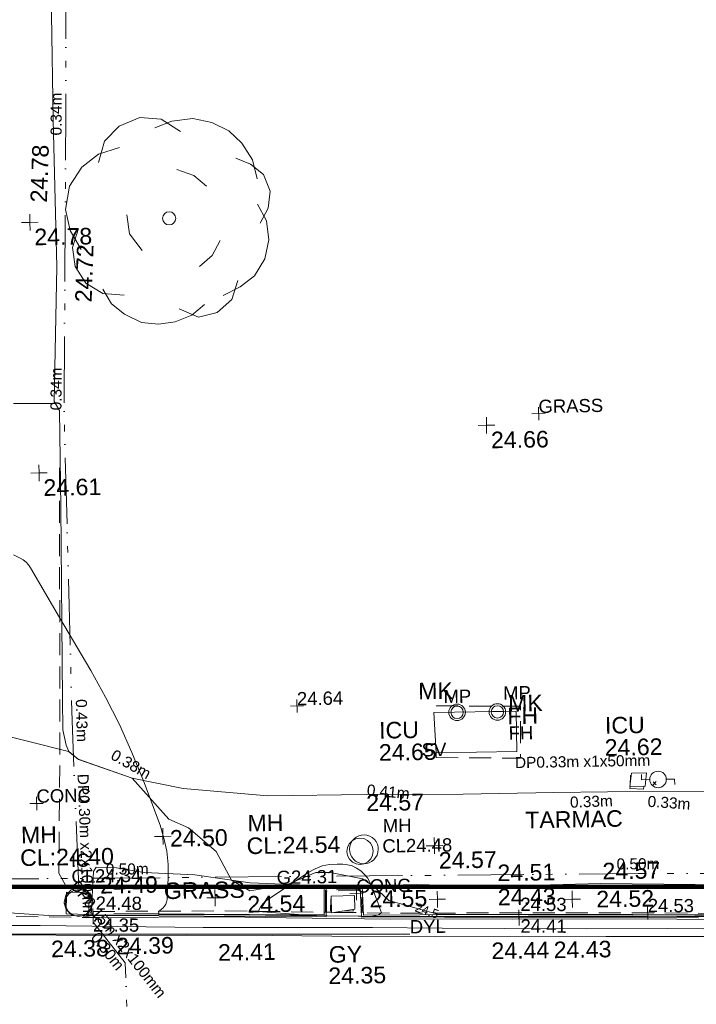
# Model space of a CAD drawing. Header units: millimetres. Extents: x -287732 to 520720, y -88450 to 287754.
# Tile 77 of 256: x -97887 to -82544, y -33664 to -11344. Entities that reach past the tile are written whole.
import ezdxf

# ---------------------------------------------------------------- set-up
doc = ezdxf.new("R2010")
doc.units = ezdxf.units.MM
for name, pattern in [('IMPORT-DASHED _2_', [750, 500, -250]), ('IMPORT-UG_EIR_QLB2 _2_', [2750, 1500, -300, 0, -300, 150, -300, 0, -200]), ('IMPORT-UG_ELEC_LV_QLB2 _2_', [2700, 1500, -300, 0, -250, 150, -300, 0, -200]), ('IMPORT-UG_ELEC_STREET LIGHTING_QLB2 _2_', [2700, 1500, -300, 0, -250, 150, -300, 0, -200])]:
    doc.linetypes.add(name, pattern=pattern)
for name, color, linetype, lineweight, true_color in [('00_TOPO_CONCRETE', 9, 'Continuous', 9, 0x808080), ('00_TOPO_FIREHYDRANT', 5, 'Continuous', 9, 0x0000ff), ('00_TOPO_FOOTPATH', 7, 'Continuous', 9, 0xa50000), ('00_TOPO_FURN_LAMP_POST', 7, 'Continuous', 9, 0x666666), ('00_TOPO_FURN_MARKER_POST', 7, 'Continuous', 9, 0x666666), ('00_TOPO_KERB_BOTTOM', 1, 'Continuous', 9, 0xff0000), ('00_TOPO_KERB_TOP', 7, 'Continuous', 9, 0xa500a5), ('00_TOPO_LEVEL_SPOT', 7, 'Continuous', 9, 0x666666), ('00_TOPO_ROAD_MARKING_YELLOW_CONTINUOUS', 40, 'Continuous', 9, 0xffbf00), ('00_TOPO_SERV_GULLY', 7, 'Continuous', 9, 0x5252a5), ('00_TOPO_SERV_IC', 5, 'Continuous', 9, 0x0000ff), ('00_TOPO_SERV_MH', 7, 'Continuous', 9, 0x666666), ('00_TOPO_TREE', 7, 'Continuous', 9, 0x666666), ('01_DTM_CONTOUR_MNR', 7, 'Continuous', 9, 0xa5a552), ('01_DTM_CONTOUR_MNR_LABELS', 7, 'Continuous', 9, 0xa5a552), ('12333-PUM-2D-U-0001-C01 - Rev2_REVIT IMPORT_dwg', 7, 'Continuous', 9, 0x767676), ('A_RHA_Line', 7, 'Continuous', 9, 0x00a600), ('CONTOURS_MINOR', 7, 'Continuous', 9, 0x00a5a5), ('FIRE_HYDRANT_TXT', 5, 'Continuous', 9, 0x0000ff), ('GULLY', 7, 'Continuous', 9, 0x7fbfff), ('GULLY_LVL', 7, 'Continuous', 9, 0x7fbfff), ('INSPECTION_COVER', 7, 'Continuous', 9, 0xa50000), ('INSPECTION_COVER_LVL', 7, 'Continuous', 9, 0xa50000), ('INSPECTION_COVER_TXT', 7, 'Continuous', 9, 0xa50000), ('KERB_BOTTOM', 7, 'Continuous', 9, 0x0000a5), ('KERB_BOTTOM_LVL', 7, 'Continuous', 9, 0x0000a5), ('KERB_TOP', 2, 'Continuous', 9, 0xffff00), ('KERB_TOP_LVL', 2, 'Continuous', 9, 0xffff00), ('MANHOLES', 7, 'Continuous', 9, 0xa50000), ('MANHOLES_LVL', 7, 'Continuous', 9, 0xa50000), ('MANHOLES_TXT', 7, 'Continuous', 9, 0xa50000), ('MARKINGS_DOUBLE_YELLOW', 7, 'Continuous', 9, 0xc0c0c0), ('MARKINGS_DOUBLE_YELLOW_TXT', 7, 'Continuous', 9, 0xc0c0c0), ('PUM-EIRCOMM-MH', 6, 'Continuous', 9, 0xff00ff), ('PUM-EIRCOMM-NOTES', 6, 'Continuous', 9, 0xff00ff), ('PUM-EIRCOMM-QLB2', 6, 'IMPORT-UG_EIR_QLB2 _2_', 9, 0xff00ff), ('PUM-ELECTRIC-LV-QLB2', 1, 'IMPORT-UG_ELEC_LV_QLB2 _2_', 9, 0xff0000), ('PUM-ELECTRIC-MH', 1, 'Continuous', 9, 0xff0000), ('SLUICEVALVE_TXT', 5, 'Continuous', 9, 0x0000ff), ('SPOT_HEIGHTS_LVL', 7, 'Continuous', 9, 0x00a500)]:
    doc.layers.add(name, color=color, linetype=linetype, lineweight=lineweight, true_color=true_color)
for name, color, linetype, lineweight in [('00_TOPO_ROAD_EDGE', 7, 'Continuous', 9), ('00_TOPO_SURFACE', 7, 'Continuous', 9), ('00_TOPO_SURVEY_TEXT', 7, 'Continuous', 9), ('CHANGE_OF_SURFACE', 7, 'IMPORT-DASHED _2_', 9), ('CHANGE_OF_SURFACE_LVL', 7, 'Continuous', 9), ('GEN-TEXT', 7, 'Continuous', 9), ('MARKER_POSTS', 7, 'Continuous', 9), ('MARKER_POSTS_TXT', 7, 'Continuous', 9), ('Text', 7, 'Continuous', 9), ('TEXT_TXT', 7, 'Continuous', 9)]:
    doc.layers.add(name, color=color, linetype=linetype, lineweight=lineweight)
doc.styles.add('Arial_1', font='arial.ttf', dxfattribs={"height": 250})
doc.styles.add('Arial_3', font='arial.ttf', dxfattribs={"height": 300})
doc.styles.add('Swis721 Lt BT_1', font='swissl.ttf', dxfattribs={"height": 200})
doc.styles.add('Swis721 Lt BT_2', font='swissl.ttf', dxfattribs={"height": 375})

# ---------------------------------------------------------------- blocks, each defined once
blk = doc.blocks.new('12333-PUM-2D-U-0001-C01 - Rev2_REVIT IMPORT_dwg_CONIFEROUS_TREE-2077112-Site Location Plan Proposed')
at = {"layer": '00_TOPO_TREE', "color": 254, "true_color": 0xcccccc, "flags": 128}
for points in [[(533805621, 725542519), (533805765, 725542998), (533806100, 725543333), (533806579, 725543524), (533807058, 725543477), (533807489, 725543189)], [(533806914, 725543285), (533807297, 725543429), (533807776, 725543477), (533808207, 725543381), (533808590, 725543189), (533808877, 725542902), (533809116, 725542519), (533809212, 725542088)], [(533805191, 725540556), (533804951, 725540987), (533804855, 725541466), (533804951, 725541992), (533805238, 725542423), (533805621, 725542711), (533806100, 725542854)], [(533808733, 725542567), (533809068, 725542423), (533809356, 725542184), (533809499, 725541801), (533809451, 725541418), (533809260, 725541083)], [(533807393, 725542328), (533807776, 725542184), (533808063, 725541944)], [(533809212, 725541514), (533809404, 725541131), (533809451, 725540700), (533809356, 725540269), (533809116, 725539886), (533808781, 725539646), (533808398, 725539455)], [(533806579, 725540508), (533806292, 725540891), (533806244, 725541322)], [(533806148, 725539503), (533805669, 725539551), (533805286, 725539790), (533805047, 725540173), (533804999, 725540604), (533805143, 725541035)], [(533808350, 725540700), (533808159, 725540365), (533807872, 725540125)], [(533807967, 725539263), (533807680, 725539024), (533807297, 725538880), (533806914, 725538833), (533806531, 725538880), (533806148, 725539072), (533805861, 725539311), (533805669, 725539646)], [(533808733, 725539790), (533808590, 725539359), (533808255, 725539072), (533807824, 725538976), (533807393, 725539168)]]:
    blk.add_lwpolyline(points, dxfattribs=at)
at = {"layer": '00_TOPO_TREE', "color": 254, "true_color": 0xcccccc}
blk.add_circle((533807201, 725541226), 148, dxfattribs=at)
blk = doc.blocks.new('12333-PUM-2D-U-0001-C01 - Rev2_REVIT IMPORT_dwg_MSL_MarkerPost_SYM-2077183-Site Location Plan Proposed')
at = {"layer": '00_TOPO_FURN_MARKER_POST', "color": 254, "true_color": 0xcccccc}
for radius in [500, 375]:
    blk.add_circle((0, 0), radius, dxfattribs=at)
blk = doc.blocks.new('12333-PUM-2D-U-0001-C01 - Rev2_REVIT IMPORT_dwg_MSL_Lamp_Post_SYM-2077199-Site Location Plan Proposed')
at = {"layer": '00_TOPO_FURN_LAMP_POST', "color": 254, "true_color": 0xcccccc, "flags": 128}
for points in [[(-500, 0), (-1000, 0), (-1000, 317)], [(500, 0), (1000, 0), (1000, -317)]]:
    blk.add_lwpolyline(points, dxfattribs=at)
at = {"layer": '00_TOPO_FURN_LAMP_POST', "color": 254, "true_color": 0xcccccc}
blk.add_circle((0, 0), 500, dxfattribs=at)
blk = doc.blocks.new('12333-PUM-2D-U-0001-C01 - Rev2_REVIT IMPORT_dwg_MM-2077200-Site Location Plan Proposed')
at = {"layer": '00_TOPO_LEVEL_SPOT', "color": 254, "true_color": 0xcccccc, "flags": 128}
for points in [[(0, -500), (0, 0), (-500, 0)], [(500, 0), (0, 0), (0, 500)]]:
    blk.add_lwpolyline(points, dxfattribs=at)
blk = doc.blocks.new('12333-PUM-2D-U-0001-C01 - Rev2_REVIT IMPORT_dwg_MGS62954_T2_Galway_ITM_3d_Rev1-2077680-Site Location Plan Proposed')
at = {"layer": '00_TOPO_CONCRETE', "color": 254, "true_color": 0xcccccc}
for p, q in [((533813004, 725529918), (533814871, 725529918)), ((533813004, 725529918), (533813042, 725529004)), ((533814871, 725529918), (533814871, 725529004)), ((533813042, 725529004), (533814871, 725529004))]:
    blk.add_line(p, q, dxfattribs=at)
at = {"layer": '00_TOPO_FOOTPATH', "color": 254, "true_color": 0xcccccc, "flags": 128}
for points in [[(533804590, 725530369), (533804628, 725534726), (533804635, 725536916), (533804518, 725537117), (533804633, 725540171), (533804608, 725543506), (533804616, 725545894), (533804684, 725551602), (533804698, 725553939), (533804771, 725558168), (533804759, 725561186), (533804908, 725566197), (533804981, 725568960), (533805117, 725573444)], [(533840115, 725527692), (533837580, 725527683), (533834194, 725527801), (533830466, 725527859), (533827365, 725527912), (533824919, 725527938), (533822356, 725527958), (533819218, 725528019), (533816914, 725528054), (533815696, 725528060), (533813636, 725528060), (533811437, 725528092), (533809208, 725528101), (533807291, 725528297), (533806138, 725528555), (533804925, 725529001), (533804715, 725529179), (533804656, 725529325), (533804587, 725529674), (533804590, 725530369)], [(533838727, 725525556), (533834713, 725525604), (533832424, 725525633), (533830294, 725525707), (533828056, 725525751), (533825579, 725525783), (533823459, 725525799), (533820975, 725525868), (533818859, 725525918), (533816726, 725525983), (533815005, 725525966), (533813670, 725525983), (533812556, 725526030), (533811314, 725526020)], [(533805160, 725525455), (533805225, 725526453), (533805291, 725526546), (533805752, 725526530), (533806375, 725526411), (533807523, 725526338), (533808774, 725526132), (533810453, 725526034)]]:
    blk.add_lwpolyline(points, dxfattribs=at)
at = {"layer": '00_TOPO_KERB_BOTTOM', "color": 254, "true_color": 0xcccccc, "flags": 128}
blk.add_lwpolyline([(533805670, 725525449), (533808744, 725525372), (533810484, 725525332), (533810497, 725525987), (533811269, 725525975), (533811285, 725525311), (533813884, 725525283), (533817432, 725525226), (533822521, 725525125), (533826804, 725525050), (533829932, 725524976), (533833124, 725524927), (533835746, 725524865), (533837973, 725524832), (533841392, 725524769)], dxfattribs=at)
at = {"layer": '00_TOPO_KERB_TOP', "color": 254, "true_color": 0xcccccc, "flags": 128}
blk.add_lwpolyline([(533805671, 725525495), (533808745, 725525417), (533810440, 725525378), (533810453, 725526034), (533811314, 725526020), (533811330, 725525356), (533813885, 725525328), (533817434, 725525264), (533822522, 725525171), (533826805, 725525096), (533829933, 725525022), (533833125, 725524963), (533835747, 725524910), (533837974, 725524878), (533841393, 725524815)], dxfattribs=at)
at = {"layer": '00_TOPO_ROAD_EDGE', "color": 254, "true_color": 0xcccccc, "flags": 128}
blk.add_lwpolyline([(533803310, 725525552), (533804293, 725525466), (533805670, 725525449)], dxfattribs=at)
at = {"layer": '00_TOPO_ROAD_MARKING_YELLOW_CONTINUOUS', "color": 254, "true_color": 0xcccccc, "flags": 128}
for points in [[(533793460, 725526120), (533794030, 725525670), (533794460, 725525430), (533794830, 725525290), (533795170, 725525190), (533796680, 725525160), (533798150, 725525140), (533799950, 725525120), (533801430, 725525090), (533803230, 725525050), (533805470, 725525000), (533807300, 725524970), (533809250, 725524930), (533811280, 725524870), (533812950, 725524840), (533814920, 725524820), (533816820, 725524780), (533818740, 725524740), (533820640, 725524710)], [(533793660, 725526190), (533794450, 725525660), (533795020, 725525420), (533795480, 725525350), (533796210, 725525340), (533797240, 725525330), (533798690, 725525310), (533800580, 725525290), (533802330, 725525280), (533804000, 725525250), (533805760, 725525200), (533807690, 725525140), (533809490, 725525110), (533811530, 725525070), (533813110, 725525030), (533814520, 725525000), (533816380, 725524960), (533818210, 725524930), (533819870, 725524890)]]:
    blk.add_lwpolyline(points, dxfattribs=at)
at = {"layer": '00_TOPO_SERV_GULLY', "color": 254, "true_color": 0xcccccc}
for p, q in [((533810604, 725525422), (533810604, 725525803)), ((533811137, 725525803), (533810604, 725525803)), ((533811137, 725525498), (533811137, 725525803)), ((533810604, 725525422), (533811137, 725525498))]:
    blk.add_line(p, q, dxfattribs=at)
at = {"layer": '00_TOPO_SERV_IC', "color": 254, "true_color": 0xcccccc}
for p, q in [((533817424, 725528165), (533817462, 725528470)), ((533817805, 725528470), (533817462, 725528470)), ((533817767, 725528165), (533817805, 725528470)), ((533817424, 725528165), (533817767, 725528165))]:
    blk.add_line(p, q, dxfattribs=at)
at = {"layer": '00_TOPO_SERV_MH', "color": 254, "true_color": 0xcccccc}
for centre, major_axis, ratio in [((533811367, 725526849), (-296, 137), 0.999744), ((533804876, 725525746), (-261, 151), 0.997028)]:
    blk.add_ellipse(centre, major_axis=major_axis, ratio=ratio, dxfattribs=at)
at = {"layer": '00_TOPO_SURFACE', "color": 254, "true_color": 0xcccccc}
blk.add_line((533803598, 725537090), (533804544, 725537072), dxfattribs=at)
at = {"layer": '01_DTM_CONTOUR_MNR', "color": 254, "true_color": 0xcccccc, "flags": 128}
blk.add_lwpolyline([(533819593, 725525210), (533818843, 725525227), (533817568, 725525254), (533817430, 725525256), (533817354, 725525259), (533816351, 725525276), (533816149, 725525276), (533815296, 725525295), (533815063, 725525297), (533813880, 725525324), (533813030, 725525340), (533812765, 725525421), (533811915, 725525679), (533811560, 725526020), (533811320, 725526183), (533810596, 725526334), (533810264, 725526340), (533809610, 725526080), (533808765, 725525953), (533808350, 725526200), (533808017, 725526858), (533807395, 725527402), (533806957, 725527609), (533806140, 725528550), (533804930, 725529000), (533804710, 725529180), (533802969, 725529653)], dxfattribs=at)
blk.add_blockref('12333-PUM-2D-U-0001-C01 - Rev2_REVIT IMPORT_dwg_CONIFEROUS_TREE-2077112-Site Location Plan Proposed', (0, 0))
at = {"xscale": 0.375, "yscale": 0.375, "zscale": 0.375}
for name, p in [('12333-PUM-2D-U-0001-C01 - Rev2_REVIT IMPORT_dwg_MM-2077200-Site Location Plan Proposed', (533804042, 725541190)), ('12333-PUM-2D-U-0001-C01 - Rev2_REVIT IMPORT_dwg_MM-2077200-Site Location Plan Proposed', (533814314, 725536410)), ('12333-PUM-2D-U-0001-C01 - Rev2_REVIT IMPORT_dwg_MM-2077200-Site Location Plan Proposed', (533804149, 725535506)), ('12333-PUM-2D-U-0001-C01 - Rev2_REVIT IMPORT_dwg_MSL_MarkerPost_SYM-2077183-Site Location Plan Proposed', (533813533, 725529917)), ('12333-PUM-2D-U-0001-C01 - Rev2_REVIT IMPORT_dwg_MSL_MarkerPost_SYM-2077183-Site Location Plan Proposed', (533814447, 725529909)), ('12333-PUM-2D-U-0001-C01 - Rev2_REVIT IMPORT_dwg_MSL_Lamp_Post_SYM-2077199-Site Location Plan Proposed', (533818063, 725528315)), ('12333-PUM-2D-U-0001-C01 - Rev2_REVIT IMPORT_dwg_MM-2077200-Site Location Plan Proposed', (533806815, 725527221)), ('12333-PUM-2D-U-0001-C01 - Rev2_REVIT IMPORT_dwg_MM-2077200-Site Location Plan Proposed', (533812966, 725526902)), ('12333-PUM-2D-U-0001-C01 - Rev2_REVIT IMPORT_dwg_MM-2077200-Site Location Plan Proposed', (533807973, 725525808)), ('12333-PUM-2D-U-0001-C01 - Rev2_REVIT IMPORT_dwg_MM-2077200-Site Location Plan Proposed', (533813012, 725525686)), ('12333-PUM-2D-U-0001-C01 - Rev2_REVIT IMPORT_dwg_MM-2077200-Site Location Plan Proposed', (533816071, 725525634))]:
    blk.add_blockref(name, p, dxfattribs=at)
at = {"layer": '00_TOPO_FIREHYDRANT', "color": 251, "true_color": 0x666666, "insert": (533814670, 725530000), "char_height": 375, "width": 797.81, "attachment_point": 1, "line_spacing_factor": 1.005062, "style": 'Swis721 Lt BT_2'}
blk.add_mtext('FH', dxfattribs=at)
at = {"layer": '00_TOPO_FOOTPATH', "color": 251, "true_color": 0x666666, "char_height": 375, "width": 1495.9, "attachment_point": 1, "rotation": 87.0131, "line_spacing_factor": 1.005062, "style": 'Swis721 Lt BT_2'}
for s, insert in [('24.78', (533804060, 725541648)), ('24.72', (533805034, 725539368))]:
    blk.add_mtext(s, dxfattribs=dict(at, insert=insert))
at = {"layer": '00_TOPO_FOOTPATH', "color": 251, "true_color": 0x666666, "char_height": 375, "width": 1495.9, "attachment_point": 1, "line_spacing_factor": 1.005062, "style": 'Swis721 Lt BT_2'}
for s, insert in [('24.57', (533811437, 725528088)), ('24.57', (533816767, 725526447)), ('24.49', (533805371, 725526324))]:
    blk.add_mtext(s, dxfattribs=dict(at, insert=insert))
at = {"layer": '00_TOPO_FURN_MARKER_POST', "char_height": 375, "width": 907.04, "attachment_point": 1, "line_spacing_factor": 1.005062, "style": 'Swis721 Lt BT_2'}
for insert in [(533812660, 725530599), (533814694, 725530285)]:
    blk.add_mtext('MK', dxfattribs=dict(at, insert=insert))
at = {"layer": '00_TOPO_KERB_BOTTOM', "color": 251, "true_color": 0x666666, "insert": (533814384, 725525899), "char_height": 375, "width": 1495.9, "attachment_point": 1, "line_spacing_factor": 1.005062, "style": 'Swis721 Lt BT_2'}
blk.add_mtext('24.43', dxfattribs=at)
at = {"layer": '00_TOPO_KERB_TOP', "color": 251, "true_color": 0x666666, "insert": (533814384, 725526448), "char_height": 375, "width": 1495.9, "attachment_point": 1, "line_spacing_factor": 1.005062, "style": 'Swis721 Lt BT_2'}
blk.add_mtext('24.51', dxfattribs=at)
at = {"layer": '00_TOPO_LEVEL_SPOT', "char_height": 375, "width": 1495.9, "attachment_point": 1, "line_spacing_factor": 1.005062, "style": 'Swis721 Lt BT_2'}
for s, insert in [('24.78', (533804137, 725541043)), ('24.66', (533814409, 725536262)), ('24.61', (533804244, 725535359)), ('24.50', (533806972, 725527360)), ('24.57', (533813061, 725526755)), ('24.54', (533808703, 725525835)), ('24.55', (533811472, 725525905)), ('24.52', (533816615, 725525813))]:
    blk.add_mtext(s, dxfattribs=dict(at, insert=insert))
at = {"layer": '00_TOPO_ROAD_EDGE', "color": 251, "true_color": 0x666666, "insert": (533804234, 725524900), "char_height": 375, "width": 1495.9, "attachment_point": 1, "line_spacing_factor": 1.005062, "style": 'Swis721 Lt BT_2'}
blk.add_mtext('24.38', dxfattribs=at)
at = {"layer": '00_TOPO_ROAD_MARKING_YELLOW_CONTINUOUS', "color": 251, "true_color": 0x666666, "char_height": 375, "width": 1495.9, "attachment_point": 1, "line_spacing_factor": 1.005062, "style": 'Swis721 Lt BT_2'}
for s, insert in [('24.39', (533805709, 725524939)), ('24.41', (533808018, 725524754)), ('24.44', (533814218, 725524683)), ('24.43', (533815629, 725524680))]:
    blk.add_mtext(s, dxfattribs=dict(at, insert=insert))
at = {"layer": '00_TOPO_SERV_GULLY', "color": 251, "true_color": 0x666666, "char_height": 375, "attachment_point": 1, "line_spacing_factor": 1.005062, "style": 'Swis721 Lt BT_2'}
for s, insert, width in [('GY', (533810528, 725524665), 821.56), ('24.35', (533810510, 725524182), 1495.9)]:
    blk.add_mtext(s, dxfattribs=dict(at, insert=insert, width=width))
at = {"layer": '00_TOPO_SERV_IC', "color": 251, "true_color": 0x666666, "char_height": 375, "attachment_point": 1, "line_spacing_factor": 1.005062, "style": 'Swis721 Lt BT_2'}
for s, insert, width in [('ICU', (533811758, 725529725), 1021.01), ('ICU', (533816880, 725529748), 1021.01), ('24.65', (533811744, 725529224), 1495.9), ('24.62', (533816866, 725529247), 1495.9)]:
    blk.add_mtext(s, dxfattribs=dict(at, insert=insert, width=width))
at = {"layer": '00_TOPO_SERV_MH', "char_height": 375, "attachment_point": 1, "line_spacing_factor": 1.005062, "style": 'Swis721 Lt BT_2'}
for s, insert, width in [('MH', (533808737, 725527674), 949.78), ('MH', (533803597, 725527494), 949.78), ('CL:24.54', (533808709, 725527160), 2440.93), ('CL:24.40', (533803569, 725526980), 2440.93)]:
    blk.add_mtext(s, dxfattribs=dict(at, insert=insert, width=width))
at = {"layer": '00_TOPO_SURVEY_TEXT', "color": 251, "true_color": 0x666666, "char_height": 375, "attachment_point": 1, "line_spacing_factor": 1.005062, "style": 'Swis721 Lt BT_2'}
for s, insert, width in [('TARMAC', (533815035, 725527635), 2450.43), ('GRASS', (533806815, 725526173), 2018.28)]:
    blk.add_mtext(s, dxfattribs=dict(at, insert=insert, width=width))
at = {"layer": '01_DTM_CONTOUR_MNR_LABELS', "color": 251, "true_color": 0x666666, "insert": (533812806, 725525524), "char_height": 200, "width": 620.51, "attachment_point": 2, "rotation": 340.1468, "line_spacing_factor": 1.005062, "style": 'Swis721 Lt BT_1'}
blk.add_mtext('24.5', dxfattribs=at)
blk = doc.blocks.new('12333-PUM-2D-U-0001-C01 - Rev2_REVIT IMPORT_dwg_SPOT-2077713-Site Location Plan Proposed')
at = {"layer": 'Text', "color": 253, "true_color": 0xaaaaaa}
for p, q in [((-500, 0), (500, 0)), ((0, 500), (0, -500))]:
    blk.add_line(p, q, dxfattribs=at)
blk = doc.blocks.new('12333-PUM-2D-U-0001-C01 - Rev2_REVIT IMPORT_dwg_SPOT-2077769-Site Location Plan Proposed')
at = {"layer": 'CHANGE_OF_SURFACE_LVL', "color": 253, "true_color": 0xaaaaaa}
for p, q in [((-500, 0), (500, 0)), ((0, 500), (0, -500))]:
    blk.add_line(p, q, dxfattribs=at)
blk = doc.blocks.new('12333-PUM-2D-U-0001-C01 - Rev2_REVIT IMPORT_dwg_SPOT-V272-Site Location Plan Proposed')
at = {"layer": 'KERB_BOTTOM_LVL', "color": 9, "true_color": 0xaaaae1}
for p, q in [((-500, 0), (500, 0)), ((0, 500), (0, -500))]:
    blk.add_line(p, q, dxfattribs=at)
blk = doc.blocks.new('12333-PUM-2D-U-0001-C01 - Rev2_REVIT IMPORT_dwg_SPOT-2077810-Site Location Plan Proposed')
at = {"layer": 'KERB_TOP_LVL', "color": 51, "true_color": 0xffffaa}
for p, q in [((-500, 0), (500, 0)), ((0, 500), (0, -500))]:
    blk.add_line(p, q, dxfattribs=at)
blk = doc.blocks.new('12333-PUM-2D-U-0001-C01 - Rev2_REVIT IMPORT_dwg_SPOT-2077775-Site Location Plan Proposed')
at = {"layer": 'SPOT_HEIGHTS_LVL', "color": 9, "true_color": 0xaae1aa}
for p, q in [((-500, 0), (500, 0)), ((0, 500), (0, -500))]:
    blk.add_line(p, q, dxfattribs=at)
blk = doc.blocks.new('12333-PUM-2D-U-0001-C01 - Rev2_REVIT IMPORT_dwg_CIRCL-2077698-Site Location Plan Proposed')
at = {"layer": 'MANHOLES', "color": 9, "true_color": 0xe1aaaa, "flags": 128}
blk.add_lwpolyline([(475, -154), (500, 0), (475, 154), (404, 293), (293, 404), (154, 475), (0, 500), (-154, 475), (-293, 404), (-404, 293), (-475, 154), (-500, 0), (-475, -154), (-404, -293), (-293, -404), (-154, -475), (0, -500), (154, -475), (293, -404), (404, -293)], close=True, dxfattribs=at)
blk = doc.blocks.new('12333-PUM-2D-U-0001-C01 - Rev2_REVIT IMPORT_dwg-1620468-Site Location Plan Proposed')
at = {"layer": 'CHANGE_OF_SURFACE', "color": 253, "true_color": 0xaaaaaa}
for p, q in [((171962, -86848), (171960, -86956)), ((162375, -90390), (164120, -90447))]:
    blk.add_line(p, q, dxfattribs=at)
at = {"layer": 'CHANGE_OF_SURFACE', "color": 253, "true_color": 0xaaaaaa, "flags": 128}
for points in [[(163534, -80239), (163442, -86170), (163362, -89429), (163545, -89767), (164084, -89968), (164119, -90390)], [(171960, -86956), (173869, -87001), (173896, -85827), (171987, -85783), (171983, -85936)], [(169394, -90417), (169398, -89915), (170219, -89915), (170224, -90442)], [(169416, -90417), (169420, -89936), (170197, -89936), (170202, -90442)], [(164112, -90307), (167095, -90346), (169394, -90417), (169416, -90417), (169524, -90421)], [(169589, -90423), (170202, -90442), (170224, -90442), (170864, -90462), (176696, -90555), (180649, -90669), (184538, -90691), (187770, -90772), (190738, -90838), (193750, -90895), (196831, -90938), (200436, -91009), (204021, -91061), (215562, -91265), (221962, -91447), (223762, -91467), (223799, -91467), (224521, -91475), (224558, -91475), (227060, -91503), (232463, -91593), (236558, -91680), (238060, -91708)]]:
    blk.add_lwpolyline(points, dxfattribs=at)
at = {"layer": 'CONTOURS_MINOR', "color": 254, "true_color": 0xaae1e1, "flags": 128}
blk.add_lwpolyline([(177845, -90690), (177461, -90680), (176693, -90659), (172701, -90584), (172394, -90578), (172087, -90572), (171779, -90565), (171472, -90559), (170858, -90545), (170428, -90531), (170595, -90499), (170658, -90451), (170619, -90334), (170600, -90276), (170580, -90218), (170560, -90159), (170540, -90101), (170455, -89851), (170410, -89749), (170355, -89653), (170285, -89568), (170205, -89489), (170113, -89427), (170016, -89378), (169911, -89349), (169801, -89334), (169673, -89328), (169499, -89338), (169331, -89367), (169171, -89427), (169017, -89507), (168060, -90126), (168018, -90158), (167980, -90193), (167948, -90233), (167919, -90277), (167868, -90371), (169188, -90491), (167449, -90441), (167390, -90439), (167331, -90438), (167273, -90436), (167214, -90435), (167096, -90432), (165608, -90401), (165608, -90371), (165608, -90331), (165701, -90259), (165741, -90219), (165773, -90174), (165792, -90124), (165803, -90068), (165838, -89573), (165840, -89269), (165817, -88969), (165758, -88673), (165675, -88381), (165315, -87368), (165066, -86719), (164795, -86081), (164490, -85457), (164164, -84843), (163478, -83631), (162841, -82493), (162795, -82424), (162741, -82363), (162678, -82312), (162608, -82268), (162458, -82191)], dxfattribs=at)
at = {"layer": 'GEN-TEXT', "color": 253, "true_color": 0xaaaaaa}
for p, q in [((176870, -87658), (176941, -87587)), ((176941, -87658), (176870, -87587))]:
    blk.add_line(p, q, dxfattribs=at)
at = {"layer": 'GULLY', "color": 254, "true_color": 0xd4e9ff, "flags": 128}
for points in [[(169524, -90388), (169508, -90388), (169516, -90115)], [(170022, -90361), (170021, -90402), (169782, -90395)]]:
    blk.add_lwpolyline(points, dxfattribs=at)
at = {"layer": 'INSPECTION_COVER', "color": 9, "true_color": 0xe1aaaa, "flags": 128}
blk.add_lwpolyline([(163526, -89859), (164040, -89879), (164021, -90373), (163508, -90353)], close=True, dxfattribs=at)
at = {"layer": 'KERB_BOTTOM', "color": 9, "true_color": 0xaaaae1, "flags": 128}
blk.add_lwpolyline([(164120, -90447), (167092, -90482), (168497, -90526), (170861, -90599), (176693, -90692), (180646, -90806), (184536, -90827), (187767, -90909), (190735, -90974), (193747, -91031), (196829, -91074), (200434, -91146), (204019, -91198), (215559, -91402), (221959, -91583), (227058, -91640), (232460, -91730), (236555, -91817), (238026, -91855)], dxfattribs=at)
at = {"layer": 'KERB_TOP', "color": 51, "true_color": 0xffffaa, "flags": 128}
blk.add_lwpolyline([(164120, -90447), (164119, -90390), (167093, -90426), (169187, -90490), (169426, -90497), (170131, -90519), (170210, -90522), (170863, -90542), (176694, -90635), (180647, -90749), (184536, -90771), (187768, -90852), (190737, -90917), (193748, -90974), (196830, -91018), (200435, -91089)], dxfattribs=at)
at = {"layer": 'MARKER_POSTS', "color": 253, "true_color": 0xaaaaaa}
blk.add_line((173501, -85935), (173255, -85935), dxfattribs=at)
at = {"layer": 'MARKINGS_DOUBLE_YELLOW', "color": 254, "true_color": 0xeaeaea, "flags": 128}
blk.add_lwpolyline([(151586, -85805), (151558, -86293), (151558, -86706), (151586, -87148), (151632, -87601), (151707, -88077), (151793, -88553), (151919, -88897), (152149, -89270), (152487, -89700), (152929, -90010), (153416, -90354), (154340, -90543), (156210, -90624), (161418, -90773), (171296, -90945)], dxfattribs=at)
at = {"layer": 'PUM-EIRCOMM-MH', "color": 211, "true_color": 0xffaaff, "flags": 128}
blk.add_lwpolyline([(164125, -90090), (164120, -90072), (164081, -89926), (163960, -89805), (163796, -89761), (163631, -89805), (163511, -89926), (163467, -90090), (163472, -90108), (163511, -90255), (163631, -90375), (163796, -90419), (163960, -90375), (164081, -90255)], close=True, dxfattribs=at)
at = {"layer": 'PUM-EIRCOMM-QLB2', "color": 211, "true_color": 0xffaaff, "flags": 128}
for points in [[(163806, -89764), (163720, -85976), (163663, -78928), (163821, -72223), (163924, -65748), (164043, -56163), (164181, -51568)], [(201398, -90242), (194300, -89978), (176492, -89664), (164630, -89559), (152400, -89441), (137995, -89062), (117127, -88726), (106155, -88784), (103180, -93333), (102151, -96110), (100560, -98494), (99441, -100108), (97793, -102068)], [(164932, -97324), (164830, -91487), (163976, -90359)]]:
    blk.add_lwpolyline(points, dxfattribs=at)
at = {"layer": 'PUM-ELECTRIC-MH', "color": 21, "true_color": 0xffaaaa}
blk.add_line((176655, -87689), (176651, -87753), dxfattribs=at)
at = {"layer": 'PUM-ELECTRIC-MH', "color": 21, "true_color": 0xffaaaa, "flags": 128}
for points in [[(176348, -87659), (176360, -87440), (176375, -87441)], [(176651, -87753), (176343, -87733), (176346, -87687)]]:
    blk.add_lwpolyline(points, dxfattribs=at)
blk.add_blockref('12333-PUM-2D-U-0001-C01 - Rev2_REVIT IMPORT_dwg_MGS62954_T2_Galway_ITM_3d_Rev1-2077680-Site Location Plan Proposed', (-533641080, -725615854))
for name, p, xscale, yscale, zscale in [('12333-PUM-2D-U-0001-C01 - Rev2_REVIT IMPORT_dwg_SPOT-2077713-Site Location Plan Proposed', (174419, -79202), 0.3, 0.3, 0.3), ('12333-PUM-2D-U-0001-C01 - Rev2_REVIT IMPORT_dwg_SPOT-2077775-Site Location Plan Proposed', (168827, -85731), 0.3, 0.3, 0.3), ('12333-PUM-2D-U-0001-C01 - Rev2_REVIT IMPORT_dwg_SPOT-2077713-Site Location Plan Proposed', (162884, -87837), 0.3, 0.3, 0.3), ('12333-PUM-2D-U-0001-C01 - Rev2_REVIT IMPORT_dwg_CIRCL-2077698-Site Location Plan Proposed', (170197, -89048), 0.6, 0.6, 0.6), ('12333-PUM-2D-U-0001-C01 - Rev2_REVIT IMPORT_dwg_SPOT-2077713-Site Location Plan Proposed', (170100, -90003), 0.3, 0.3, 0.3), ('12333-PUM-2D-U-0001-C01 - Rev2_REVIT IMPORT_dwg_SPOT-2077810-Site Location Plan Proposed', (164119, -90390), 0.3, 0.3, 0.3), ('12333-PUM-2D-U-0001-C01 - Rev2_REVIT IMPORT_dwg_SPOT-V272-Site Location Plan Proposed', (164120, -90447), 0.3, 0.3, 0.3), ('12333-PUM-2D-U-0001-C01 - Rev2_REVIT IMPORT_dwg_SPOT-V272-Site Location Plan Proposed', (173777, -90645), 0.3, 0.3, 0.3), ('12333-PUM-2D-U-0001-C01 - Rev2_REVIT IMPORT_dwg_SPOT-2077810-Site Location Plan Proposed', (173778, -90588), 0.3, 0.3, 0.3), ('12333-PUM-2D-U-0001-C01 - Rev2_REVIT IMPORT_dwg_SPOT-2077769-Site Location Plan Proposed', (176696, -90555), 0.3, 0.3, 0.3)]:
    blk.add_blockref(name, p, dxfattribs=dict(xscale=xscale, yscale=yscale, zscale=zscale))
at = {"layer": 'CHANGE_OF_SURFACE_LVL', "insert": (176703, -90240), "char_height": 300, "width": 1256.11, "attachment_point": 1, "rotation": 358.7319, "line_spacing_factor": 0.941778, "style": 'Arial_3'}
blk.add_mtext('24.53', dxfattribs=at)
at = {"layer": 'FIRE_HYDRANT_TXT', "insert": (173614, -86279), "char_height": 300, "width": 664.78, "attachment_point": 1, "line_spacing_factor": 0.941778, "style": 'Arial_3'}
blk.add_mtext('FH', dxfattribs=at)
at = {"layer": 'GULLY_LVL', "insert": (168297, -89459), "char_height": 300, "width": 1645.43, "attachment_point": 1, "line_spacing_factor": 0.941778, "style": 'Arial_3'}
blk.add_mtext('G24.31', dxfattribs=at)
at = {"layer": 'INSPECTION_COVER_LVL', "insert": (163645, -89354), "char_height": 300, "width": 1895.19, "attachment_point": 1, "line_spacing_factor": 0.941778, "style": 'Arial_3'}
blk.add_mtext('CL24.34', dxfattribs=at)
at = {"layer": 'INSPECTION_COVER_TXT', "insert": (163641, -88991), "char_height": 300, "width": 499.51, "attachment_point": 1, "line_spacing_factor": 0.941778, "style": 'Arial_3'}
blk.add_mtext('IC', dxfattribs=at)
at = {"layer": 'KERB_BOTTOM_LVL', "char_height": 300, "width": 1256.11, "attachment_point": 1, "rotation": 358.7319, "line_spacing_factor": 0.941778, "style": 'Arial_3'}
for s, insert in [('24.35', (164117, -90462)), ('24.41', (173809, -90656))]:
    blk.add_mtext(s, dxfattribs=dict(at, insert=insert))
at = {"layer": 'KERB_TOP_LVL', "char_height": 300, "width": 1256.11, "attachment_point": 1, "rotation": 358.7319, "line_spacing_factor": 0.941778, "style": 'Arial_3'}
for s, insert in [('24.48', (164187, -89969)), ('24.53', (173815, -90163))]:
    blk.add_mtext(s, dxfattribs=dict(at, insert=insert))
at = {"layer": 'MANHOLES_LVL', "insert": (170706, -88788), "char_height": 300, "width": 1895.19, "attachment_point": 1, "line_spacing_factor": 0.941778, "style": 'Arial_3'}
blk.add_mtext('CL24.48', dxfattribs=at)
at = {"layer": 'MANHOLES_TXT', "insert": (170724, -88328), "char_height": 300, "width": 774.97, "attachment_point": 1, "line_spacing_factor": 0.941778, "style": 'Arial_3'}
blk.add_mtext('MH', dxfattribs=at)
at = {"layer": 'MARKER_POSTS_TXT', "char_height": 300, "width": 749.26, "attachment_point": 1, "line_spacing_factor": 0.941778, "style": 'Arial_3'}
for insert in [(172151, -85425), (173504, -85369)]:
    blk.add_mtext('MP', dxfattribs=dict(at, insert=insert))
at = {"layer": 'MARKINGS_DOUBLE_YELLOW_TXT', "insert": (171296, -90630), "char_height": 300, "width": 965.96, "attachment_point": 1, "line_spacing_factor": 0.941778, "style": 'Arial_3'}
blk.add_mtext('DYL', dxfattribs=at)
at = {"layer": 'PUM-EIRCOMM-NOTES', "char_height": 250, "attachment_point": 2, "line_spacing_factor": 0.941778, "style": 'Arial_1'}
for s, insert, width, rotation in [('0.34m', (163474, -72218), 1160.03, 89.0887), ('0.34m', (163364, -78446), 1160.03, 88.6501), ('0.43m', (164068, -85974), 1160.03, 270.4634), ('DP0.30m x2x100mm', (164108, -88810), 3893.28, 271.2969), ('0.50m', (164914, -89232), 1160.03, 359.4472), ('0.50m', (176495, -89317), 1160.03, 359.4928), ('DP0.15m x2x100mm', (164786, -90869), 3893.28, 307.1211), ('0.30m', (164538, -91139), 1160.03, 307.1211)]:
    blk.add_mtext(s, dxfattribs=dict(at, insert=insert, width=width, rotation=rotation))
at = {"layer": 'PUM-ELECTRIC-LV-QLB2', "char_height": 250, "width": 1160.03, "attachment_point": 2, "line_spacing_factor": 0.941778, "style": 'Arial_1'}
for s, insert, rotation in [('0.38m', (165105, -86877), 329.2583), ('0.41m', (170874, -87584), 353.9782), ('0.33m', (175460, -87886), 1.0971), ('0.33m', (177233, -87945), 355.1125)]:
    blk.add_mtext(s, dxfattribs=dict(at, insert=insert, rotation=rotation))
at = {"layer": 'PUM-ELECTRIC-LV-QLB2', "insert": (175279, -86975), "char_height": 250, "width": 3660.66, "attachment_point": 2, "line_spacing_factor": 0.941778, "style": 'Arial_1'}
blk.add_mtext('DP0.33m x1x50mm', dxfattribs=at)
at = {"layer": 'SLUICEVALVE_TXT', "insert": (171636, -86624), "char_height": 300, "width": 668.46, "attachment_point": 1, "line_spacing_factor": 0.941778, "style": 'Arial_3'}
blk.add_mtext('SV', dxfattribs=at)
at = {"layer": 'SPOT_HEIGHTS_LVL', "insert": (168827, -85416), "char_height": 300, "width": 1256.11, "attachment_point": 1, "line_spacing_factor": 0.941778, "style": 'Arial_3'}
blk.add_mtext('24.64', dxfattribs=at)
at = {"layer": 'TEXT_TXT', "char_height": 300, "attachment_point": 1, "line_spacing_factor": 0.941778, "style": 'Arial_3'}
for s, insert, width in [('GRASS', (174419, -78887), 1751.95), ('CONC', (162884, -87522), 1469.14), ('CONC', (170100, -89688), 1469.14)]:
    blk.add_mtext(s, dxfattribs=dict(at, insert=insert, width=width))

msp = doc.modelspace()

# ---------------------------------------------------------------- linework, layer by layer
at = {"layer": 'A_RHA_Line', "color": 1, "lineweight": 140, "true_color": 0xff0000}
msp.add_line((-122493, -30999), (-15425, -30999), dxfattribs=at)

# ---------------------------------------------------------------- block references
at = {"layer": '12333-PUM-2D-U-0001-C01 - Rev2_REVIT IMPORT_dwg', "color": 254, "linetype": 'IMPORT-UG_ELEC_STREET LIGHTING_QLB2 _2_', "true_color": 0xffd4d4, "rotation": 0.9999999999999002}
msp.add_blockref('12333-PUM-2D-U-0001-C01 - Rev2_REVIT IMPORT_dwg-1620468-Site Location Plan Proposed', (-261895, 55870), dxfattribs=at)

doc.saveas('drawing.dxf')
